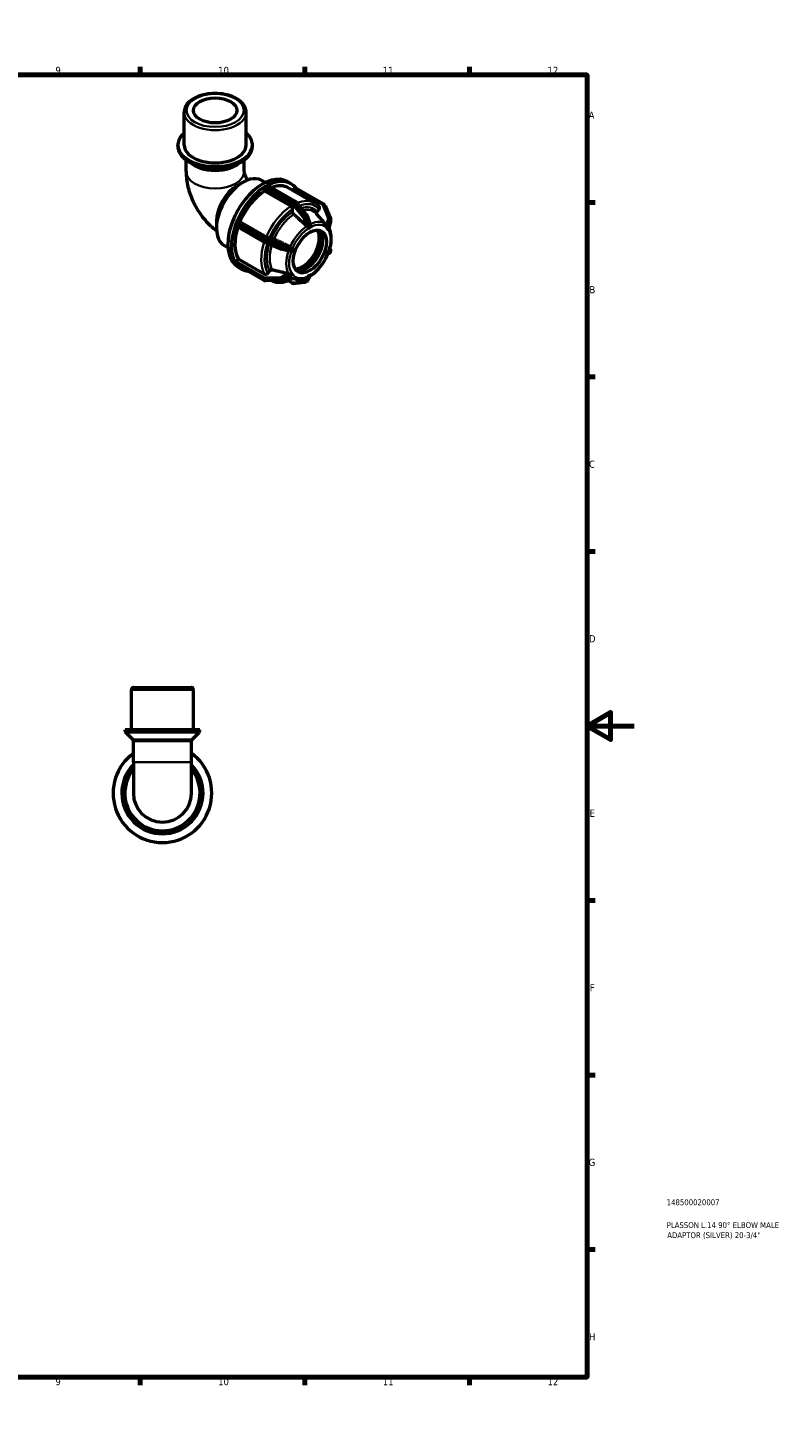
# Model space of a CAD drawing. Header units: millimetres. Extents: x 0 to 905, y -271 to 594.
# Tile 4 of 4: x 583 to 905, y 0 to 594. Entities that reach past the tile are written whole.
import ezdxf

# ---------------------------------------------------------------- set-up
doc = ezdxf.new("R2010")
doc.units = ezdxf.units.MM
for name, color, linetype, lineweight in [('Border (ANSI)', 7, 'Continuous', 70), ('Title (ISO)', 7, 'Continuous', 50), ('Visible (ANSI)', 7, 'Continuous', 50), ('Visible Narrow (ANSI)', 7, 'Continuous', 35)]:
    doc.layers.add(name, color=color, linetype=linetype, lineweight=lineweight)
doc.styles.add('Note Text (ANSI)', font='tahoma.ttf')
doc.styles.add('Note Text (ISO)', font='tahoma.ttf')

# ---------------------------------------------------------------- blocks, each defined once
blk = doc.blocks.new('Borders Default Border')
at = {"layer": 'Border (ANSI)'}
for p, q in [((70.08, 574), (70.08, 577.45)), ((140.17, 574), (140.17, 577.45)), ((210.25, 574), (210.25, 577.45)), ((280.33, 574), (280.33, 577.45)), ((350.42, 574), (350.42, 577.45)), ((490.58, 574), (490.58, 577.45)), ((560.67, 574), (560.67, 577.45)), ((630.75, 574), (630.75, 577.45)), ((700.83, 574), (700.83, 577.45)), ((770.92, 574), (770.92, 577.45)), ((20, 519.75), (16.55, 519.75)), ((821, 519.75), (824.45, 519.75)), ((20, 445.5), (16.55, 445.5)), ((821, 445.5), (824.45, 445.5)), ((20, 371.25), (16.55, 371.25)), ((821, 371.25), (824.45, 371.25)), ((20, 222.75), (16.55, 222.75)), ((821, 222.75), (824.45, 222.75)), ((20, 148.5), (16.55, 148.5)), ((821, 148.5), (824.45, 148.5)), ((20, 74.25), (16.55, 74.25)), ((821, 74.25), (824.45, 74.25)), ((70.08, 20), (70.08, 16.55)), ((140.17, 20), (140.17, 16.55)), ((210.25, 20), (210.25, 16.55)), ((280.33, 20), (280.33, 16.55)), ((350.42, 20), (350.42, 16.55)), ((490.58, 20), (490.58, 16.55)), ((560.67, 20), (560.67, 16.55)), ((630.75, 20), (630.75, 16.55)), ((700.83, 20), (700.83, 16.55)), ((770.92, 20), (770.92, 16.55))]:
    blk.add_line(p, q, dxfattribs=at)
at = {"layer": 'Border (ANSI)', "flags": 128}
for points in [[(420.5, 594), (420.5, 574), (414.73, 584), (426.27, 584), (420.5, 574)], [(20, 20), (20, 574), (821, 574), (821, 20), (20, 20)], [(0, 297), (20, 297), (10, 302.77), (10, 291.23), (20, 297)], [(841, 297), (821, 297), (831, 302.77), (831, 291.23), (821, 297)], [(420.5, 0), (420.5, 20), (414.73, 10), (426.27, 10), (420.5, 20)]]:
    blk.add_lwpolyline(points, dxfattribs=at)
at = {"layer": 'Border (ANSI)', "attachment_point": 7, "style": 'Note Text (ANSI)'}
for s, insert, char_height in [('1', (34.35, 574.4), 3.05), ('2', (104.2, 574.4), 3.05), ('3', (174.26, 574.34), 3.05), ('4', (244.23, 574.4), 3.05), ('5', (314.48, 574.34), 3.05), ('6', (384.49, 574.34), 3.05), ('7', (454.6, 574.4), 3.05), ('8', (524.63, 574.33), 3.05), ('9', (594.7, 574.34), 3.05), ('10', (663.96, 574.34), 3.048), ('11', (734.04, 574.4), 3.048), ('12', (804.13, 574.4), 3.048), ('A', (16.78, 555.35), 3.05), ('A', (821.63, 555.35), 3.05), ('B', (17.15, 481.1), 3.05), ('B', (821.99, 481.1), 3.05), ('C', (16.95, 406.8), 3.05), ('C', (821.8, 406.8), 3.05), ('D', (16.96, 332.6), 3.05), ('D', (821.81, 332.6), 3.05), ('E', (17.21, 258.35), 3.05), ('E', (822.05, 258.35), 3.05), ('F', (17.29, 184.1), 3.05), ('F', (822.14, 184.1), 3.05), ('G', (16.81, 109.79), 3.05), ('G', (821.66, 109.79), 3.05), ('H', (16.97, 35.6), 3.05), ('H', (821.81, 35.6), 3.05), ('1', (34.35, 16.55), 3.05), ('2', (104.2, 16.55), 3.05), ('3', (174.26, 16.49), 3.05), ('4', (244.23, 16.55), 3.05), ('5', (314.48, 16.49), 3.05), ('6', (384.49, 16.49), 3.05), ('7', (454.6, 16.55), 3.05), ('8', (524.63, 16.48), 3.05), ('9', (594.7, 16.49), 3.05), ('10', (663.96, 16.49), 3.048), ('11', (734.04, 16.55), 3.048), ('12', (804.13, 16.55), 3.048)]:
    blk.add_mtext(s, dxfattribs=dict(at, insert=insert, char_height=char_height))
blk = doc.blocks.new('Title Blocks ISO')
at = {"layer": 'Title (ISO)', "color": 232, "true_color": 0xca0064, "style": 'Note Text (ISO)'}
for tag, p in [('PART_NUMBER_001', (33.84, 73.13)), ('DESCRIPTION_001', (33.84, 63.4)), ('DESCRIPTION_002', (34.09, 59.12))]:
    blk.add_attdef(tag, p, '', height=2.5, dxfattribs=at)

msp = doc.modelspace()

# ---------------------------------------------------------------- linework, layer by layer
at = {"layer": 'Visible (ANSI)'}
for p, q in [((649.447, 544.179), (649.447, 558.077)), ((675.888, 544.179), (675.888, 558.077)), ((646.802, 543.782), (646.802, 544.179)), ((678.532, 543.782), (678.532, 544.179)), ((650.306, 532.848), (650.306, 537.747)), ((653.685, 535.686), (651.614, 536.888)), ((671.649, 535.686), (673.72, 536.888)), ((675.028, 532.848), (675.028, 537.747)), ((682.516, 529.138), (684.075, 528.241)), ((671.925, 526.841), (674.488, 528.329)), ((683.682, 524.576), (683.682, 525.826)), ((694.9, 518.116), (683.682, 524.576)), ((684.107, 526.561), (684.425, 526.744)), ((684.425, 526.744), (684.743, 526.928)), ((685.042, 526.957), (696.854, 520.155)), ((693.384, 528.65), (694.904, 527.774)), ((693.856, 525.954), (705.074, 519.494)), ((695.868, 524.796), (696.546, 525.639)), ((708.869, 519.054), (697.057, 525.856)), ((695.607, 515.758), (695.607, 516.89)), ((697.022, 520.011), (701.914, 513.929)), ((706.073, 515.79), (706.921, 516.844)), ((709.379, 518.425), (709.061, 518.878)), ((709.441, 518.311), (711.887, 512.453)), ((663.218, 511.721), (663.218, 508.758)), ((671.565, 510.755), (671.724, 511.165)), ((672.304, 511.678), (673.24, 511.592)), ((673.24, 511.592), (684.458, 505.132)), ((702.014, 513.747), (703.116, 510.528)), ((708.239, 512.231), (705.972, 514.787)), ((711.912, 512.063), (711.036, 508.866)), ((671.406, 510.345), (671.565, 510.755)), ((683.285, 502.989), (671.474, 509.791)), ((702.23, 508.665), (702.229, 508.667)), ((702.229, 508.665), (702.23, 508.665)), ((702.972, 509.093), (702.23, 508.665)), ((703.715, 509.52), (702.972, 509.093)), ((703.714, 509.522), (703.715, 509.52)), ((703.715, 509.52), (703.714, 509.52)), ((710.238, 508.922), (710.239, 508.922)), ((710.239, 508.922), (710.24, 508.924)), ((710.61, 508.393), (710.239, 508.922)), ((710.311, 509.895), (710.267, 509.945)), ((710.982, 507.863), (710.61, 508.393)), ((710.982, 507.863), (710.98, 507.863)), ((710.982, 507.865), (710.982, 507.863)), ((666.547, 501.408), (668.106, 500.51)), ((690.693, 499.913), (683.355, 502.955)), ((685.778, 504.669), (686.627, 504.591)), ((693.649, 499.118), (690.768, 499.888)), ((695.334, 499.595), (694.963, 498.638)), ((695.705, 500.553), (695.334, 499.595)), ((695.703, 500.553), (695.705, 500.553)), ((695.705, 500.553), (695.705, 500.553)), ((710.61, 498.195), (710.982, 499.152)), ((710.98, 499.153), (710.982, 499.152)), ((710.982, 499.152), (710.982, 499.153)), ((711.77, 499.858), (711.476, 500.17)), ((711.575, 498.409), (711.893, 499.229)), ((671.565, 493.586), (671.406, 493.813)), ((671.561, 494.573), (672.498, 495.737)), ((671.724, 493.359), (671.565, 493.586)), ((683.603, 486.494), (671.792, 493.296)), ((672.498, 495.737), (683.716, 489.277)), ((694.963, 498.638), (694.961, 498.639)), ((710.239, 497.238), (710.238, 497.238)), ((710.239, 497.238), (710.61, 498.195)), ((710.24, 497.238), (710.239, 497.238)), ((711.304, 498.1), (710.63, 497.73)), ((672.425, 492.253), (673.945, 491.378)), ((685.036, 489.633), (685.884, 490.687)), ((694.678, 488.549), (691.543, 486.72)), ((697.142, 487.027), (693.375, 487.789)), ((694.961, 489.926), (694.963, 489.928)), ((694.963, 489.928), (694.963, 489.929)), ((694.963, 489.928), (695.334, 489.398)), ((695.334, 489.398), (695.705, 488.868)), ((695.705, 488.868), (695.703, 488.867)), ((695.705, 488.869), (695.705, 488.868)), ((703.104, 488.441), (701.969, 486.433)), ((702.23, 488.27), (702.229, 488.271)), ((702.229, 488.269), (702.23, 488.27)), ((702.23, 488.27), (702.972, 488.698)), ((702.972, 488.698), (703.715, 489.125)), ((703.714, 489.127), (703.715, 489.125)), ((703.715, 489.125), (703.714, 489.124)), ((691.259, 486.639), (683.921, 486.415)), ((693.733, 486.479), (695.619, 485.393)), ((695.973, 485.316), (700.865, 485.764)), ((701.109, 485.842), (701.746, 486.208)), ((627.013, 295.427), (627.013, 312.427)), ((628.013, 313.427), (652.454, 313.427)), ((653.454, 295.427), (653.454, 312.427)), ((656.098, 295.427), (624.369, 295.427)), ((624.369, 294.942), (624.369, 295.427)), ((627.579, 291.317), (624.662, 294.234)), ((652.887, 291.317), (655.805, 294.234)), ((656.098, 294.942), (656.098, 295.427)), ((627.872, 281.567), (627.872, 290.61)), ((652.594, 281.567), (652.594, 290.61)), ((622.272, 279.317), (622.047, 278.927)), ((627.872, 281.567), (627.872, 268.427)), ((652.594, 268.427), (652.594, 281.567)), ((658.42, 278.927), (658.195, 279.317)), ((622.047, 278.927), (621.822, 278.538)), ((658.645, 278.538), (658.42, 278.927)), ((621.822, 258.317), (622.047, 257.927)), ((622.047, 257.927), (622.272, 257.538)), ((658.195, 257.538), (658.42, 257.927)), ((658.42, 257.927), (658.645, 258.317)), ((639.783, 247.427), (640.233, 247.427)), ((640.233, 247.427), (640.683, 247.427))]:
    msp.add_line(p, q, dxfattribs=at)
for centre, radius, start, end in [((696.554, 519.635), 0.6, 38.808168, 60.064008), ((708.569, 518.534), 0.6, 35.027094, 60.064008), ((708.888, 518.08), 0.6, 22.661387, 35.027094), ((701.446, 513.553), 0.6, 18.89845, 38.808168), ((711.334, 512.222), 0.6, 344.669947, 22.661387), ((683.585, 503.509), 0.6, 240.064008, 247.487849), ((690.923, 500.468), 0.6, 247.487849, 255.034013), ((711.334, 499.446), 0.6, 338.802106, 43.330026), ((711.015, 498.626), 0.6, 298.735854, 338.802106), ((683.903, 487.014), 0.6, 240.064008, 271.750085), ((691.241, 487.239), 0.6, 271.750085, 300.260451), ((695.918, 485.913), 0.6, 240.064008, 275.237252), ((700.81, 486.361), 0.6, 275.237252, 299.935992), ((701.446, 486.728), 0.6, 299.935992, 330.525009), ((628.013, 312.427), 1, 90, 180), ((652.454, 312.427), 1, 0, 90), ((625.369, 294.942), 1, 180, 225), ((626.872, 290.61), 1, 0, 45), ((653.594, 290.61), 1, 135, 180), ((655.098, 294.942), 1, 315, 0), ((640.233, 268.427), 21, 126.059638, 53.940362), ((622.791, 279.017), 0.6, 141.254736, 150), ((640.233, 268.427), 17.29, 135.637594, 44.362406), ((657.675, 279.017), 0.6, 30, 38.745264), ((622.341, 278.238), 0.6, 150, 158.745264), ((640.233, 268.427), 16, 140.585505, 39.414495), ((658.125, 278.238), 0.6, 21.254736, 30), ((640.233, 268.427), 12.361, 180, 0), ((622.341, 258.617), 0.6, 201.254736, 210), ((622.791, 257.838), 0.6, 210, 218.745264), ((657.675, 257.838), 0.6, 321.254736, 330), ((658.125, 258.617), 0.6, 330, 338.745264), ((639.783, 248.027), 0.6, 261.254736, 270), ((640.683, 248.027), 0.6, 270, 278.745264)]:
    msp.add_arc(centre, radius, start, end, dxfattribs=at)
for centre, major_axis, ratio in [((662.667, 558.895), (-9.254, 0), 0.5758617), ((702.972, 498.895), (-4.99, -8.666), 0.5780931)]:
    msp.add_ellipse(centre, major_axis=major_axis, ratio=ratio, dxfattribs=at)
for centre, major_axis, ratio, start_param, end_param in [((662.667, 544.179), (-15.865, 0), 0.5758617, 5.6974998, 10.0104635), ((662.667, 544.179), (-13.22, 0), 0.5758617, 0, 3.1415927), ((674.531, 515.273), (7.985, 13.865), 0.5780931, 0, 3.1415927), ((682.904, 510.451), (10.48, 18.198), 0.5780931, 0, 3.1415927), ((684.425, 509.576), (10.48, 18.198), 0.5780931, 6.0459761, 7.0408743), ((671.958, 516.755), (-6.169, -10.712), 0.5780931, 3.9289245, 5.4958534), ((684.425, 509.576), (-10.48, -18.198), 0.5780931, 3.9508326, 4.9464792), ((684.425, 509.576), (-9.432, -16.378), 0.5780931, 3.9806413, 4.9166705), ((684.107, 526.071), (0.299, 0.52), 0.5780931, 0.9360981, 2.3542608), ((684.107, 526.071), (-0.299, -0.52), 0.5780931, 3.9250571, 4.0776908), ((684.743, 526.437), (-0.299, -0.52), 0.5780931, 3.7724234, 3.9250571), ((684.743, 526.437), (0.299, 0.52), 0.5780931, 0, 0.6308308), ((684.425, 509.576), (9.432, 16.378), 0.5780931, 0, 0.6210806), ((696.758, 525.336), (0.299, 0.52), 0.5780931, 0, 1.3070632), ((672.091, 511.131), (-0.299, -0.52), 0.5780931, 4.819621, 4.9722547), ((672.091, 511.131), (0.299, 0.52), 0.5780931, 0.2598657, 1.6780283), ((684.425, 509.576), (-10.48, -18.198), 0.5780931, 4.9980301, 5.9936767), ((684.425, 509.576), (-9.432, -16.378), 0.5780931, 5.0509178, 5.963868), ((671.773, 510.311), (-0.299, -0.52), 0.5780931, 5.1248883, 6.2831853), ((671.773, 510.311), (-0.299, -0.52), 0.5780931, 4.9722547, 5.1248883), ((699.932, 500.646), (-4.99, -8.666), 0.5780931, 0.3083319, 2.8332607), ((699.932, 500.646), (5.378, 9.338), 0.5780931, 3.558439, 5.8663389), ((701.452, 499.771), (-4.99, -8.666), 0.5780931, 0.1523232, 2.9892695), ((671.773, 494.27), (0.299, 0.52), 0.5780931, 1.3070632, 2.7252259), ((671.773, 494.27), (-0.299, -0.52), 0.5780931, 5.8668186, 6.0194522), ((672.091, 493.816), (-0.299, -0.52), 0.5780931, 6.0194522, 6.1720859), ((672.091, 493.816), (-0.299, -0.52), 0.5780931, 6.1720859, 6.2831853), ((684.425, 509.576), (-10.48, -18.198), 0.5780931, 6.0452277, 6.5203945)]:
    msp.add_ellipse(centre, major_axis=major_axis, ratio=ratio, start_param=start_param, end_param=end_param, dxfattribs=at)
for points, knots in [([(675.888, 558.077), (675.888, 558.894), (675.685, 559.708), (674.905, 561.275), (674.304, 562.021), (672.732, 563.404), (671.732, 564.026), (669.456, 565.05), (668.177, 565.448), (665.485, 565.98), (664.074, 566.115), (661.255, 566.114), (659.849, 565.98), (657.169, 565.451), (655.897, 565.056), (653.607, 564.031), (652.591, 563.399), (650.944, 561.941), (650.307, 561.116), (649.607, 559.533), (649.447, 558.806), (649.447, 558.077)], [0.7853982, 0.7853982, 0.7853982, 0.7853982, 1.0646627, 1.0646627, 1.364984, 1.364984, 1.6928081, 1.6928081, 2.0257108, 2.0257108, 2.3565587, 2.3565587, 2.6864037, 2.6864037, 3.01725, 3.01725, 3.3501448, 3.3501448, 3.6778359, 3.6778359, 3.9269908, 3.9269908, 3.9269908, 3.9269908]), ([(646.802, 543.782), (646.802, 543.246), (646.876, 542.709), (647.162, 541.662), (647.376, 541.151), (647.926, 540.169), (648.264, 539.699), (649.049, 538.807), (649.496, 538.385), (650.486, 537.595), (651.029, 537.227), (651.614, 536.888)], [3.92699082, 3.92699082, 3.92699082, 3.92699082, 4.08329994, 4.08329994, 4.23960906, 4.23960906, 4.39591819, 4.39591819, 4.55222731, 4.55222731, 4.70853643, 4.70853643, 4.70853643, 4.70853643]), ([(673.72, 536.888), (674.305, 537.227), (674.848, 537.595), (675.838, 538.385), (676.286, 538.807), (677.07, 539.699), (677.408, 540.169), (677.959, 541.151), (678.172, 541.662), (678.458, 542.709), (678.532, 543.246), (678.532, 543.782)], [0.00385255, 0.00385255, 0.00385255, 0.00385255, 0.16016167, 0.16016167, 0.31647079, 0.31647079, 0.47277992, 0.47277992, 0.62908904, 0.62908904, 0.78539816, 0.78539816, 0.78539816, 0.78539816]), ([(650.306, 532.848), (650.306, 530.603), (650.603, 528.445), (651.611, 524.275), (652.327, 522.263), (654.108, 518.403), (655.174, 516.556), (657.626, 513.084), (659.012, 511.458), (661.41, 509.176), (662.304, 508.417), (663.256, 507.71)], [3.1415927, 3.1415927, 3.1415927, 3.1415927, 3.4557519, 3.4557519, 3.7699112, 3.7699112, 4.0840704, 4.0840704, 4.3982297, 4.3982297, 4.5687509, 4.5687509, 4.5687509, 4.5687509]), ([(675.028, 532.848), (675.028, 532.845), (675.029, 532.782), (675.055, 532.566), (675.08, 532.417), (675.164, 532.053), (675.223, 531.837), (675.385, 531.354), (675.489, 531.085), (675.741, 530.52), (675.89, 530.223), (676.183, 529.707), (676.32, 529.485), (676.462, 529.274)], [3.14159265, 3.14159265, 3.14159265, 3.14159265, 3.29244472, 3.29244472, 3.43841627, 3.43841627, 3.58862868, 3.58862868, 3.74721228, 3.74721228, 3.91381129, 3.91381129, 4.04414275, 4.04414275, 4.04414275, 4.04414275]), ([(695.607, 516.89), (695.607, 516.991), (695.587, 517.122), (695.52, 517.347), (695.462, 517.482), (695.338, 517.696), (695.251, 517.813), (695.09, 517.983), (694.987, 518.066), (694.9, 518.116)], [-0.14821822, -0.14821822, -0.14821822, -0.14821822, -0.11111156, -0.11111156, -0.0740396, -0.0740396, -0.03700516, -0.03700516, 0, 0, 0, 0]), ([(707.001, 517.87), (706.891, 518.001), (706.776, 518.128), (706.541, 518.374), (706.419, 518.492), (706.169, 518.719), (706.04, 518.828), (705.775, 519.035), (705.64, 519.134), (705.362, 519.322), (705.22, 519.411), (705.074, 519.494)], [5.29168983, 5.29168983, 5.29168983, 5.29168983, 5.33329603, 5.33329603, 5.37490224, 5.37490224, 5.41650844, 5.41650844, 5.45811465, 5.45811465, 5.49972085, 5.49972085, 5.49972085, 5.49972085]), ([(706.921, 516.844), (706.997, 516.938), (707.066, 517.061), (707.139, 517.274), (707.156, 517.401), (707.14, 517.605), (707.103, 517.718), (707.037, 517.824), (707.019, 517.847), (707, 517.869)], [-0.14821822, -0.14821822, -0.14821822, -0.14821822, -0.11111156, -0.11111156, -0.0740396, -0.0740396, -0.03700516, -0.03700516, -0.02655564, -0.02655564, -0.02655564, -0.02655564]), ([(696.131, 514.664), (696.101, 514.692), (696.071, 514.72), (695.963, 514.834), (695.876, 514.952), (695.753, 515.166), (695.695, 515.3), (695.628, 515.526), (695.607, 515.656), (695.607, 515.758)], [0.32102144, 0.32102144, 0.32102144, 0.32102144, 0.3334915, 0.3334915, 0.37053271, 0.37053271, 0.40762282, 0.40762282, 0.44474813, 0.44474813, 0.44474813, 0.44474813]), ([(705.994, 514.763), (705.975, 514.786), (705.957, 514.809), (705.891, 514.915), (705.854, 515.028), (705.838, 515.233), (705.855, 515.36), (705.928, 515.573), (705.997, 515.695), (706.073, 515.79)], [0.32289039, 0.32289039, 0.32289039, 0.32289039, 0.3334915, 0.3334915, 0.37053271, 0.37053271, 0.40762282, 0.40762282, 0.44474813, 0.44474813, 0.44474813, 0.44474813]), ([(684.458, 505.132), (684.545, 505.082), (684.666, 505.021), (684.885, 504.923), (685.022, 504.869), (685.253, 504.788), (685.386, 504.747), (685.593, 504.696), (685.703, 504.676), (685.778, 504.669)], [0, 0, 0, 0, 0.03700516, 0.03700516, 0.0740396, 0.0740396, 0.11111156, 0.11111156, 0.14821822, 0.14821822, 0.14821822, 0.14821822]), ([(697.142, 487.027), (698.005, 486.852), (698.926, 486.878), (700.887, 487.302), (701.933, 487.738), (704.014, 488.985), (705.05, 489.81), (706.984, 491.746), (707.882, 492.857), (709.459, 495.251), (710.138, 496.533), (711.214, 499.149), (711.611, 500.483), (712.076, 503.083), (712.144, 504.348), (711.92, 506.684), (711.628, 507.758), (711.111, 508.744), (711.075, 508.809), (711.038, 508.874)], [2.549122, 2.549122, 2.549122, 2.549122, 2.8401356, 2.8401356, 3.1616516, 3.1616516, 3.4941971, 3.4941971, 3.8254549, 3.8254549, 4.1552009, 4.1552009, 4.4853133, 4.4853133, 4.8173683, 4.8173683, 5.1483997, 5.1483997, 5.1722214, 5.1722214, 5.1722214, 5.1722214]), ([(701.784, 509.775), (701.74, 509.79), (701.696, 509.807), (701.561, 509.872), (701.476, 509.929), (701.407, 509.988), (701.403, 509.992), (701.398, 509.996), (701.393, 510)], [0.380857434, 0.380857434, 0.380857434, 0.380857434, 0.394299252, 0.394299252, 0.423903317, 0.423903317, 0.423903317, 0.426017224, 0.426017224, 0.426017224, 0.426017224]), ([(702.382, 509.705), (702.377, 509.702), (702.373, 509.699), (702.338, 509.68), (702.305, 509.672), (702.213, 509.665), (702.149, 509.674), (701.994, 509.709), (701.893, 509.739), (701.787, 509.774), (701.786, 509.774), (701.784, 509.775)], [-0.104650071, -0.104650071, -0.104650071, -0.104650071, -0.102066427, -0.102066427, -0.086233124, -0.086233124, -0.061031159, -0.061031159, -0.028405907, -0.028405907, -0.027889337, -0.027889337, -0.027889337, -0.027889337]), ([(703.018, 510.071), (702.906, 510.017), (702.798, 509.959), (702.696, 509.9), (702.593, 509.842), (702.488, 509.776), (702.382, 509.705)], [-0.043380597, -0.043380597, -0.043380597, -0.043380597, 0, 0, 0, 0.043380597, 0.043380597, 0.043380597, 0.043380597]), ([(703.116, 510.528), (703.127, 510.497), (703.135, 510.464), (703.15, 510.359), (703.146, 510.287), (703.121, 510.192), (703.106, 510.156), (703.068, 510.104), (703.047, 510.086), (703.02, 510.072), (703.019, 510.072), (703.018, 510.071)], [-0.17919729, -0.17919729, -0.17919729, -0.17919729, -0.165477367, -0.165477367, -0.135723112, -0.135723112, -0.117925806, -0.117925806, -0.103866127, -0.103866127, -0.103350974, -0.103350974, -0.103350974, -0.103350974]), ([(710.267, 509.945), (710.256, 509.957), (710.245, 509.97), (710.168, 510.056), (710.105, 510.127), (710.053, 510.186), (710.049, 510.19), (710.045, 510.195), (710.041, 510.199)], [0.389460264, 0.389460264, 0.389460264, 0.389460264, 0.394299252, 0.394299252, 0.423903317, 0.423903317, 0.423903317, 0.426017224, 0.426017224, 0.426017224, 0.426017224]), ([(710.329, 509.875), (710.327, 509.877), (710.326, 509.878), (710.324, 509.881), (710.323, 509.882), (710.32, 509.885), (710.319, 509.886), (710.317, 509.889), (710.316, 509.89), (710.313, 509.893), (710.312, 509.894), (710.311, 509.895)], [5.3057554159, 5.3057554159, 5.3057554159, 5.3057554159, 5.3063497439, 5.3063497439, 5.3069440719, 5.3069440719, 5.3075383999, 5.3075383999, 5.3081327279, 5.3081327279, 5.3087270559, 5.3087270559, 5.3087270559, 5.3087270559]), ([(710.657, 509.371), (710.655, 509.374), (710.652, 509.377), (710.635, 509.401), (710.618, 509.427), (710.571, 509.51), (710.536, 509.576), (710.449, 509.719), (710.393, 509.802), (710.326, 509.878)], [-0.105628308, -0.105628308, -0.105628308, -0.105628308, -0.102996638, -0.102996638, -0.087015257, -0.087015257, -0.059086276, -0.059086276, -0.02796129, -0.02796129, -0.02796129, -0.02796129]), ([(710.975, 508.917), (710.923, 509.003), (710.871, 509.083), (710.82, 509.156), (710.769, 509.229), (710.714, 509.301), (710.657, 509.371)], [-0.043380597, -0.043380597, -0.043380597, -0.043380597, 0, 0, 0, 0.043380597, 0.043380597, 0.043380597, 0.043380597]), ([(711.036, 508.866), (711.035, 508.863), (711.034, 508.862), (711.027, 508.86), (711.019, 508.863), (711, 508.881), (710.99, 508.894), (710.977, 508.914), (710.976, 508.916), (710.975, 508.917)], [-0.15704973, -0.15704973, -0.15704973, -0.15704973, -0.14552248, -0.14552248, -0.123166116, -0.123166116, -0.104857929, -0.104857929, -0.103607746, -0.103607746, -0.103607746, -0.103607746]), ([(686.627, 504.591), (686.703, 504.584), (686.812, 504.564), (687.019, 504.513), (687.153, 504.473), (687.383, 504.392), (687.521, 504.337), (687.667, 504.271), (687.706, 504.253), (687.744, 504.235)], [0.14823902, 0.14823902, 0.14823902, 0.14823902, 0.18536433, 0.18536433, 0.22245443, 0.22245443, 0.25949564, 0.25949564, 0.2719657, 0.2719657, 0.2719657, 0.2719657]), ([(693.906, 499.094), (693.864, 499.09), (693.821, 499.09), (693.735, 499.098), (693.691, 499.107), (693.649, 499.118)], [0.380857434, 0.380857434, 0.380857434, 0.380857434, 0.394299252, 0.394299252, 0.407830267, 0.407830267, 0.407830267, 0.407830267]), ([(694.424, 499.386), (694.423, 499.381), (694.421, 499.376), (694.405, 499.334), (694.382, 499.302), (694.305, 499.225), (694.238, 499.186), (694.088, 499.125), (693.997, 499.102), (693.906, 499.094)], [-0.104920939, -0.104920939, -0.104920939, -0.104920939, -0.102842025, -0.102842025, -0.086678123, -0.086678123, -0.058424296, -0.058424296, -0.02786974, -0.02786974, -0.02786974, -0.02786974]), ([(694.229, 501.093), (694.235, 501.09), (694.241, 501.087), (694.247, 501.084), (694.329, 501.042), (694.412, 500.984), (694.515, 500.879), (694.544, 500.843), (694.57, 500.805)], [0.421789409, 0.421789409, 0.421789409, 0.421789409, 0.423903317, 0.423903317, 0.423903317, 0.453507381, 0.453507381, 0.4669492, 0.4669492, 0.4669492, 0.4669492]), ([(694.743, 500.206), (694.68, 500.068), (694.623, 499.931), (694.572, 499.799), (694.52, 499.667), (694.471, 499.529), (694.424, 499.386)], [-0.043380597, -0.043380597, -0.043380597, -0.043380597, 0, 0, 0, 0.043380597, 0.043380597, 0.043380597, 0.043380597]), ([(694.57, 500.805), (694.577, 500.796), (694.583, 500.787), (694.648, 500.688), (694.695, 500.597), (694.751, 500.448), (694.768, 500.38), (694.766, 500.279), (694.759, 500.243), (694.743, 500.208), (694.743, 500.207), (694.743, 500.206)], [-0.202215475, -0.202215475, -0.202215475, -0.202215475, -0.197814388, -0.197814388, -0.157039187, -0.157039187, -0.124002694, -0.124002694, -0.104280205, -0.104280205, -0.103727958, -0.103727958, -0.103727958, -0.103727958]), ([(683.716, 489.277), (683.803, 489.227), (683.923, 489.19), (684.142, 489.169), (684.28, 489.181), (684.51, 489.243), (684.644, 489.304), (684.851, 489.439), (684.96, 489.538), (685.036, 489.633)], [0, 0, 0, 0, 0.03700516, 0.03700516, 0.0740396, 0.0740396, 0.11111156, 0.11111156, 0.14821822, 0.14821822, 0.14821822, 0.14821822]), ([(685.884, 490.687), (685.96, 490.782), (686.07, 490.881), (686.277, 491.016), (686.41, 491.077), (686.641, 491.139), (686.778, 491.151), (686.925, 491.137), (686.963, 491.131), (687.001, 491.123)], [0.14823902, 0.14823902, 0.14823902, 0.14823902, 0.18536433, 0.18536433, 0.22245443, 0.22245443, 0.25949564, 0.25949564, 0.2719657, 0.2719657, 0.2719657, 0.2719657]), ([(686.664, 486.498), (687.038, 486.318), (687.429, 486.171), (688.403, 485.896), (688.999, 485.803), (690.224, 485.748), (690.853, 485.787), (692.129, 485.988), (692.776, 486.15), (694.078, 486.592), (694.732, 486.871), (695.384, 487.204)], [2.40051754, 2.40051754, 2.40051754, 2.40051754, 2.50354254, 2.50354254, 2.64895688, 2.64895688, 2.79437122, 2.79437122, 2.93978556, 2.93978556, 3.0851999, 3.0851999, 3.0851999, 3.0851999]), ([(693.487, 489.615), (693.493, 489.613), (693.499, 489.612), (693.505, 489.611), (693.588, 489.59), (693.683, 489.56), (693.821, 489.503), (693.864, 489.484), (693.906, 489.463)], [0.421789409, 0.421789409, 0.421789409, 0.421789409, 0.423903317, 0.423903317, 0.423903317, 0.453507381, 0.453507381, 0.466949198, 0.466949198, 0.466949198, 0.466949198]), ([(693.906, 489.463), (693.957, 489.438), (694.007, 489.415), (694.136, 489.358), (694.209, 489.329), (694.306, 489.283), (694.342, 489.264), (694.393, 489.227), (694.411, 489.21), (694.423, 489.19), (694.424, 489.188), (694.424, 489.187)], [-0.203025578, -0.203025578, -0.203025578, -0.203025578, -0.181265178, -0.181265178, -0.14552248, -0.14552248, -0.123166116, -0.123166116, -0.104857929, -0.104857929, -0.103607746, -0.103607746, -0.103607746, -0.103607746]), ([(694.424, 489.187), (694.471, 489.105), (694.52, 489.026), (694.572, 488.953), (694.623, 488.88), (694.68, 488.806), (694.743, 488.733)], [-0.043380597, -0.043380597, -0.043380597, -0.043380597, 0, 0, 0, 0.043380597, 0.043380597, 0.043380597, 0.043380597]), ([(694.743, 488.733), (694.745, 488.73), (694.748, 488.727), (694.763, 488.704), (694.768, 488.685), (694.764, 488.632), (694.742, 488.598), (694.701, 488.564), (694.69, 488.556), (694.678, 488.549)], [-0.105628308, -0.105628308, -0.105628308, -0.105628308, -0.102996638, -0.102996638, -0.087015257, -0.087015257, -0.059086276, -0.059086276, -0.050285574, -0.050285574, -0.050285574, -0.050285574]), ([(695.384, 487.204), (695.39, 487.207), (695.395, 487.209), (695.451, 487.242), (695.5, 487.293), (695.534, 487.352)], [0.07092554, 0.07092554, 0.07092554, 0.07092554, 0.0740396, 0.0740396, 0.104732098, 0.104732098, 0.104732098, 0.104732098])]:
    msp.add_open_spline(points, degree=3, knots=knots, dxfattribs=at)
for points, weights in [([(701.393, 510), (698.943, 512.172), (696.131, 514.664)], [1.00030281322, 1.00251800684, 1]), ([(710.041, 510.199), (709.169, 511.183), (708.239, 512.231)], [1.0003036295, 1.00133046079, 1.00133989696]), ([(687.744, 504.235), (691.209, 502.556), (694.229, 501.093)], [1, 1.00251841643, 1.00030362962]), ([(687.001, 491.123), (690.467, 490.317), (693.487, 489.615)], [1, 1.00251841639, 1.00030362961])]:
    msp.add_rational_spline(points, weights, degree=2, dxfattribs=at)
for points in [[(702.972, 509.093), (702.732, 508.955), (702.484, 508.812), (702.229, 508.665)], [(702.229, 508.667), (702.483, 508.81), (702.737, 508.957), (702.972, 509.093)], [(702.229, 508.665), (702.229, 508.666), (702.229, 508.666), (702.229, 508.667)], [(702.972, 509.093), (703.208, 509.228), (703.462, 509.374), (703.714, 509.522)], [(710.238, 508.922), (710.239, 508.923), (710.239, 508.923), (710.24, 508.924)], [(710.61, 508.393), (710.491, 508.564), (710.367, 508.741), (710.238, 508.922)], [(710.24, 508.924), (710.365, 508.741), (710.493, 508.561), (710.61, 508.393)], [(710.61, 508.393), (710.728, 508.225), (710.855, 508.042), (710.982, 507.865)], [(710.98, 507.863), (710.855, 508.044), (710.73, 508.222), (710.61, 508.393)], [(694.961, 498.639), (695.09, 498.964), (695.216, 499.292), (695.334, 499.595)], [(695.334, 499.595), (695.452, 499.899), (695.58, 500.227), (695.703, 500.553)], [(695.703, 500.553), (695.704, 500.553), (695.704, 500.553), (695.705, 500.553)], [(710.61, 498.195), (710.73, 498.504), (710.855, 498.825), (710.98, 499.153)], [(710.982, 499.153), (710.855, 498.826), (710.728, 498.499), (710.61, 498.195)], [(710.98, 499.153), (710.981, 499.153), (710.982, 499.153), (710.982, 499.153)], [(710.238, 497.238), (710.367, 497.565), (710.491, 497.886), (710.61, 498.195)], [(710.61, 498.195), (710.493, 497.891), (710.365, 497.564), (710.24, 497.238)], [(694.961, 489.926), (694.961, 489.927), (694.962, 489.928), (694.963, 489.929)], [(695.334, 489.398), (695.216, 489.566), (695.09, 489.748), (694.961, 489.926)], [(694.963, 489.929), (695.09, 489.746), (695.214, 489.569), (695.334, 489.398)], [(695.334, 489.398), (695.454, 489.227), (695.578, 489.049), (695.705, 488.869)], [(695.703, 488.867), (695.58, 489.049), (695.452, 489.23), (695.334, 489.398)], [(702.972, 488.698), (702.737, 488.562), (702.483, 488.416), (702.229, 488.269)], [(702.229, 488.271), (702.484, 488.416), (702.733, 488.56), (702.972, 488.698)], [(702.229, 488.269), (702.229, 488.27), (702.229, 488.271), (702.229, 488.271)], [(702.972, 488.698), (703.211, 488.835), (703.46, 488.978), (703.714, 489.127)], [(703.714, 489.124), (703.462, 488.98), (703.208, 488.833), (702.972, 488.698)]]:
    msp.add_open_spline(points, degree=3, dxfattribs=at)
at = {"layer": 'Visible Narrow (ANSI)'}
for p, q in [((683.682, 525.826), (695.494, 519.025)), ((695.918, 519.76), (684.107, 526.561)), ((684.743, 526.928), (696.554, 520.126)), ((696.546, 525.639), (708.357, 518.837)), ((695.494, 519.025), (700.386, 512.942)), ((696.554, 520.126), (695.918, 519.76)), ((696.13, 519.572), (696.766, 519.938)), ((701.022, 513.489), (696.13, 519.572)), ((696.766, 519.938), (701.659, 513.855)), ((708.357, 518.837), (710.803, 512.978)), ((709.1, 518.808), (709.418, 518.354)), ((711.546, 512.949), (709.1, 518.808)), ((709.418, 518.354), (711.864, 512.495)), ((671.724, 511.165), (683.535, 504.363)), ((684.115, 504.877), (672.304, 511.678)), ((700.386, 512.942), (701.393, 510)), ((701.659, 513.855), (701.022, 513.489)), ((701.191, 513.184), (701.827, 513.55)), ((702.382, 509.705), (701.191, 513.184)), ((701.827, 513.55), (703.018, 510.071)), ((710.803, 512.978), (710.041, 510.199)), ((710.657, 509.371), (711.558, 512.658)), ((711.877, 512.204), (710.975, 508.917)), ((711.864, 512.495), (711.546, 512.949)), ((711.558, 512.658), (711.877, 512.204)), ((683.217, 503.543), (671.406, 510.345)), ((683.535, 504.363), (683.217, 503.543)), ((683.479, 503.416), (683.797, 504.237)), ((690.817, 500.375), (683.479, 503.416)), ((683.797, 504.237), (691.135, 501.195)), ((691.453, 501.835), (684.115, 504.877)), ((691.135, 501.195), (690.817, 500.375)), ((691.141, 500.263), (691.459, 501.084)), ((694.424, 499.386), (691.141, 500.263)), ((694.229, 501.093), (691.453, 501.835)), ((691.459, 501.084), (694.743, 500.206)), ((711.024, 498.745), (711.877, 499.212)), ((711.546, 499.993), (711.404, 499.916)), ((711.454, 500.091), (711.546, 499.993)), ((711.877, 499.212), (711.558, 498.392)), ((671.406, 493.813), (683.217, 487.012)), ((683.373, 487.771), (671.561, 494.573)), ((683.535, 486.558), (671.724, 493.359)), ((711.558, 498.392), (710.711, 497.927)), ((690.711, 487.995), (683.373, 487.771)), ((683.479, 486.951), (690.817, 487.175)), ((693.487, 489.615), (690.711, 487.995)), ((690.817, 487.175), (691.135, 486.721)), ((691.141, 487.271), (694.424, 489.187)), ((691.459, 486.817), (691.141, 487.271)), ((694.743, 488.733), (691.459, 486.817)), ((701.148, 487.465), (700.386, 486.117)), ((701.191, 485.925), (702.377, 488.025)), ((703.009, 488.383), (701.827, 486.292)), ((683.217, 487.012), (683.535, 486.558)), ((683.797, 486.497), (683.479, 486.951)), ((691.135, 486.721), (683.797, 486.497)), ((695.494, 485.669), (693.947, 486.559)), ((700.386, 486.117), (695.494, 485.669)), ((701.827, 486.292), (701.191, 485.925)), ((653.291, 312.427), (627.176, 312.427)), ((624.564, 294.942), (655.903, 294.942)), ((655.613, 294.234), (624.853, 294.234)), ((627.735, 291.317), (652.732, 291.317)), ((652.442, 290.61), (628.024, 290.61)), ((628.024, 281.567), (652.442, 281.567))]:
    msp.add_line(p, q, dxfattribs=at)
msp.add_ellipse((662.667, 558.895), major_axis=(-12.22, 0), ratio=0.5758617, dxfattribs=at)
for centre, major_axis, ratio, start_param, end_param in [((662.667, 558.077), (-13.22, 0), 0.5758617, 0, 3.1415927), ((662.667, 543.782), (15.865, 0), 0.5758617, 3.1415927, 6.2831853), ((662.667, 543.204), (15.572, 0), 0.5758617, 3.9231383, 5.5016397), ((662.667, 540.241), (12.361, 0), 0.5758617, 3.6635305, 5.7612474), ((662.667, 540.819), (-12.654, 0), 0.5758617, 0.7815456, 2.360047), ((662.667, 532.848), (12.361, 0), 0.5758617, 3.1415927, 6.2831853), ((695.643, 503.116), (-9.432, -16.378), 0.5780931, 3.9806413, 4.9166705), ((696.35, 502.709), (8.933, 15.512), 0.5780931, 0.8421574, 1.7719691), ((695.918, 519.269), (-0.299, -0.52), 0.5780931, 3.9250571, 5.4958534), ((695.918, 519.269), (0.468, 0.376), 0.2127125, 0.9377138, 2.5085101), ((695.918, 519.269), (-0.299, 0.52), 0.5780931, 4.9761221, 5.4997209), ((696.554, 519.635), (0.299, 0.52), 0.5780931, 0, 0.7834645), ((696.554, 519.635), (0.299, -0.52), 0.5780931, 1.8345294, 2.3581282), ((696.554, 519.635), (0.468, 0.376), 0.2127125, 0, 0.9377138), ((695.643, 503.116), (9.432, 16.378), 0.5780931, 0, 0.6472374), ((696.35, 502.709), (8.933, 15.512), 0.5780931, 6.0781451, 6.9055416), ((696.35, 502.709), (8.243, 14.314), 0.5780931, 6.0830647, 6.8283127), ((696.874, 502.407), (7.761, 13.477), 0.5780931, 6.0921915, 6.7840347), ((708.569, 518.534), (0.299, 0.52), 0.5780931, 0, 1.3070632), ((708.569, 518.534), (0.554, 0.231), 0.6069996, 0.1322994, 1.7030957), ((708.569, 518.534), (0.491, 0.344), 0.7877574, 6.1121668, 6.2831853), ((708.888, 518.08), (0.491, 0.344), 0.7877574, 6.1121668, 6.2831853), ((708.888, 518.08), (0.554, 0.231), 0.6069996, 0, 0.1322994), ((696.35, 502.709), (-8.243, -14.314), 0.5780931, 3.9886696, 4.9086422), ((696.874, 502.407), (7.761, 13.477), 0.5780931, 0.8510339, 1.7630926), ((700.81, 513.186), (-0.468, -0.376), 0.2127125, 4.0793064, 5.6501028), ((700.81, 513.186), (0.568, 0.194), 0.2608748, 3.7836308, 5.3544271), ((700.81, 513.186), (-0.299, 0.52), 0.5780931, 4.3869646, 4.9761221), ((701.446, 513.553), (0.468, 0.376), 0.2127125, 0, 0.9377138), ((701.446, 513.553), (0.299, -0.52), 0.5780931, 1.245372, 1.8345294), ((701.446, 513.553), (0.568, 0.194), 0.2608748, 5.3544271, 6.2831853), ((702.972, 498.895), (6.225, 10.809), 0.5780931, 6.0194522, 7.0666498), ((702.448, 499.197), (6.707, 11.646), 0.5780931, 6.0921915, 6.996714), ((711.015, 512.676), (0.554, 0.231), 0.6069996, 0.1322994, 1.7030957), ((711.015, 512.676), (0.579, -0.159), 0.4464139, 0.4942042, 2.0650006), ((711.015, 512.676), (0.491, 0.344), 0.7877574, 5.5230094, 6.1121668), ((711.334, 512.222), (0.554, 0.231), 0.6069996, 0, 0.1322994), ((711.334, 512.222), (0.491, 0.344), 0.7877574, 5.5230094, 6.1121668), ((711.334, 512.222), (0.579, -0.159), 0.4464139, 0, 0.4942042), ((702.448, 499.197), (-6.707, -11.646), 0.5780931, 3.9949768, 4.9023349), ((702.972, 498.895), (6.225, 10.809), 0.5780931, 0.7834645, 1.830662), ((702.972, 498.895), (6.225, 10.809), 0.5780931, 4.9722547, 6.0194522), ((695.643, 503.116), (-9.432, -16.378), 0.5780931, 5.0487772, 5.963868), ((683.585, 503.509), (-0.299, -0.52), 0.5780931, 4.9722547, 6.2831853), ((683.585, 503.509), (-0.559, 0.217), 0.2096643, 0.938208, 1.4618068), ((696.35, 502.709), (-8.933, -15.512), 0.5780931, 5.0575903, 5.9607593), ((683.585, 503.509), (-0.23, -0.554), 0.1063562, 4.9248439, 6.2831853), ((683.903, 504.33), (0.299, 0.52), 0.5780931, 0.2598657, 1.830662), ((683.903, 504.33), (0.559, -0.217), 0.2096643, 4.0798006, 4.6033994), ((683.903, 504.33), (0.23, 0.554), 0.1063562, 0.2124549, 1.7832513), ((696.35, 502.709), (-8.243, -14.314), 0.5780931, 5.0808363, 5.9558397), ((696.874, 502.407), (-7.761, -13.477), 0.5780931, 5.0943419, 5.9518828), ((690.923, 500.468), (-0.23, -0.554), 0.1063562, 4.9248439, 6.2831853), ((690.923, 500.468), (-0.155, -0.58), 0.451661, 0, 1.3335781), ((690.923, 500.468), (-0.559, 0.217), 0.2096643, 1.4618068, 2.0509642), ((691.241, 501.288), (0.23, 0.554), 0.1063562, 0.2124549, 1.7832513), ((691.241, 501.288), (0.559, -0.217), 0.2096643, 4.6033994, 5.1925569), ((691.241, 501.288), (0.155, 0.58), 0.451661, 4.4751707, 6.045967), ((702.448, 499.197), (-6.707, -11.646), 0.5780931, 5.0421744, 5.9495325), ((702.972, 498.895), (-6.225, -10.809), 0.5780931, 4.9722547, 6.0194522), ((711.334, 499.446), (0.288, -0.526), 0.9629163, 0.6807375, 2.2515338), ((711.334, 499.446), (0.436, 0.412), 0.8949304, 0, 0.4891578), ((711.334, 499.446), (0.559, -0.217), 0.2096643, 6.1086371, 6.2831853), ((702.972, 498.895), (-6.225, -10.809), 0.5780931, 0.7834645, 1.830662), ((711.015, 498.626), (0.288, -0.526), 0.9629163, 0, 0.6807375), ((711.015, 498.626), (0.559, -0.217), 0.2096643, 6.1086371, 6.2831853), ((683.585, 487.468), (-0.299, -0.52), 0.5780931, 4.4486559, 6.0194522), ((683.585, 487.468), (-0.018, 0.6), 0.3942871, 1.0298109, 2.6006072), ((696.35, 502.709), (-8.933, -15.512), 0.5780931, 0.161277, 0.6861631), ((690.923, 487.693), (0.018, -0.6), 0.3942871, 4.1714036, 5.7421999), ((690.923, 487.693), (-0.302, 0.518), 0.0648414, 0.9098614, 2.4806578), ((690.923, 487.693), (0.491, 0.344), 0.7877574, 4.0177717, 4.6069292), ((702.448, 499.197), (-6.707, -11.646), 0.5780931, 6.0925785, 6.4741791), ((702.972, 498.895), (-6.225, -10.809), 0.5780931, 6.0194522, 7.0666498), ((683.585, 487.468), (-0.491, -0.344), 0.7877574, 0.3525803, 0.8761791), ((683.903, 487.014), (-0.491, -0.344), 0.7877574, 0.3525803, 0.8761791), ((683.903, 487.014), (-0.299, -0.52), 0.5780931, 6.0194522, 6.2831853), ((683.903, 487.014), (0.018, -0.6), 0.3942871, 5.7421999, 6.2831853), ((691.241, 487.239), (-0.491, -0.344), 0.7877574, 0.8761791, 1.4653365), ((691.241, 487.239), (0.018, -0.6), 0.3942871, 5.7421999, 6.2831853), ((691.241, 487.239), (0.302, -0.518), 0.0648414, 5.6222504, 6.2831853), ((695.918, 485.913), (-0.299, -0.52), 0.5780931, 5.4958534, 6.2831853), ((695.918, 485.913), (0.055, -0.597), 0.7885742, 5.0603173, 6.2831853), ((700.81, 486.361), (0.055, -0.597), 0.7885742, 5.0603173, 6.2831853), ((700.81, 486.361), (-0.522, 0.295), 0.77213, 1.1426026, 2.7133989), ((700.81, 486.361), (0.299, -0.52), 0.5780931, 0, 0.3292918), ((701.446, 486.728), (0.299, -0.52), 0.5780931, 0, 0.3292918), ((701.446, 486.728), (0.522, -0.295), 0.77213, 5.8549916, 6.2831853)]:
    msp.add_ellipse(centre, major_axis=major_axis, ratio=ratio, start_param=start_param, end_param=end_param, dxfattribs=at)

# ---------------------------------------------------------------- block references
msp.add_blockref('Borders Default Border', (0, 0))
msp.add_blockref('Title Blocks ISO', (821, 20)).add_auto_attribs({'PART_NUMBER_001': '148500020007', 'DESCRIPTION_001': 'PLASSON L.14 90° ELBOW MALE', 'DESCRIPTION_002': 'ADAPTOR (SILVER) 20-3/4"'})

doc.saveas('drawing.dxf')
